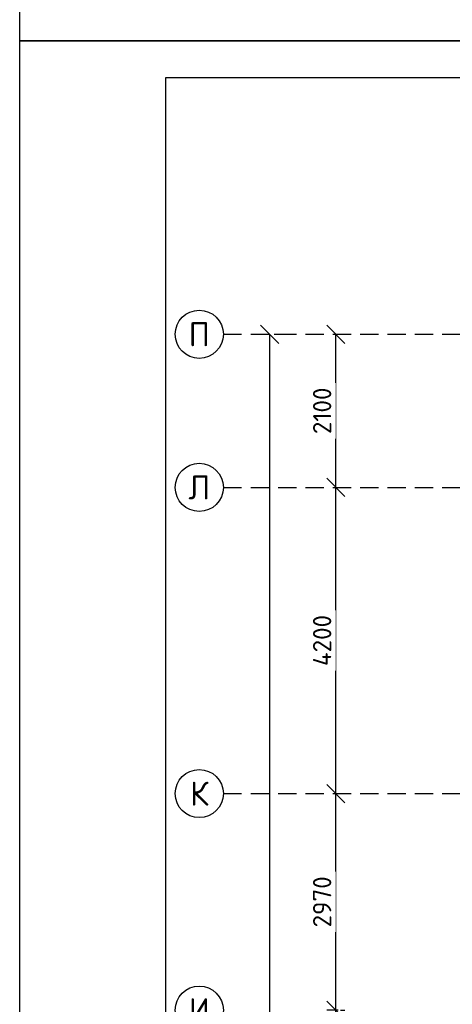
# Model space of a CAD drawing. Header units: inches. Extents: x 8001 to 766003, y -84601 to 563258.
# Tile 18 of 169: x 189106 to 195033, y 115560 to 129064. Entities that reach past the tile are written whole.
import ezdxf
from ezdxf.enums import TextEntityAlignment as Align

# ---------------------------------------------------------------- set-up
doc = ezdxf.new("R2010")
doc.units = ezdxf.units.IN
doc.header["$MEASUREMENT"] = 0
doc.linetypes.add('( Hidden )', pattern=[0.375, 0.25, -0.125])
doc.styles.add('GOST', font='isocpeur.ttf')
doc.styles.add('Text style', font='isocpeur.ttf', dxfattribs={"height": 250})
doc.dimstyles.new('Dim Style', dxfattribs={"dimtxt": 250, "dimasz": 250, "dimexe": 125, "dimexo": 62.5, "dimgap": 62.5, "dimtad": 1, "dimdec": 0, "dimtxsty": 'Text style', "dimblk": 'OBLIQUE', "dimcen": 250, "dimclrd": 256, "dimclre": 256, "dimclrt": 256, "dimadec": 0, "dimazin": 0, "dimtfac": 1, "dimtdec": 0, "dimtmove": 0, "dimatfit": 3, "dimldrblk": 'OBLIQUE', "dimfxl": 1, "dimlwd": -1, "dimlwe": -1, "dimarcsym": 0})

# ---------------------------------------------------------------- blocks, each defined once
blk = doc.blocks.new('_Oblique')
at = {"color": 0, "linetype": 'ByBlock', "lineweight": -2}
blk.add_line((-0.5, -0.5), (0.5, 0.5), dxfattribs=at)
blk = doc.blocks.new('*D204')
at = {"transparency": 16777216}
for p, q in [((171329.8197428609, 152716.5084725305), (171329.8197428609, 155686.5084725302)), ((171392.3197428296, 155686.5084725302), (171454.8197428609, 155686.5084725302)), ((171392.3197428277, 152716.5084725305), (171454.8197428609, 152716.5084725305))]:
    blk.add_line(p, q, dxfattribs=at)
at = {"layer": 'Defpoints', "color": 0, "transparency": 16777216}
for p in [(171329.8197428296, 155686.5084725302), (171329.8197428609, 155686.5084725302), (171329.8197428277, 152716.5084725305)]:
    blk.add_point(p, dxfattribs=at)
at = {"transparency": 16777216, "xscale": 250, "yscale": 250, "zscale": 250}
for p, rotation in [((171329.8197428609, 155686.5084725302), 90), ((171329.8197428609, 152716.5084725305), 270)]:
    blk.add_blockref('_Oblique', p, dxfattribs=dict(at, rotation=rotation))
at = {"transparency": 16777216, "insert": (171142.3197428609, 154201.5084725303), "char_height": 250, "attachment_point": 5, "rotation": 90, "style": 'Text style', "bg_fill": 3, "box_fill_scale": 1.25, "bg_fill_color": 256, "bg_fill_true_color": 13158600, "bg_fill_transparency": 0}
blk.add_mtext('2970', dxfattribs=at)
blk = doc.blocks.new('*D205')
at = {"transparency": 16777216}
for p, q in [((171329.8197428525, 155686.5084725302), (171329.8197428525, 159886.5084725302)), ((171392.3197428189, 159886.5084725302), (171454.8197428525, 159886.5084725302)), ((171392.3197428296, 155686.5084725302), (171454.8197428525, 155686.5084725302))]:
    blk.add_line(p, q, dxfattribs=at)
at = {"layer": 'Defpoints', "color": 0, "transparency": 16777216}
for p in [(171329.8197428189, 159886.5084725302), (171329.8197428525, 159886.5084725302), (171329.8197428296, 155686.5084725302)]:
    blk.add_point(p, dxfattribs=at)
at = {"transparency": 16777216, "xscale": 250, "yscale": 250, "zscale": 250}
for p, rotation in [((171329.8197428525, 159886.5084725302), 90), ((171329.8197428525, 155686.5084725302), 270)]:
    blk.add_blockref('_Oblique', p, dxfattribs=dict(at, rotation=rotation))
at = {"transparency": 16777216, "insert": (171142.3197428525, 157786.5084725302), "char_height": 250, "attachment_point": 5, "rotation": 90, "style": 'Text style', "bg_fill": 3, "box_fill_scale": 1.25, "bg_fill_color": 256, "bg_fill_true_color": 13158600, "bg_fill_transparency": 0}
blk.add_mtext('4200', dxfattribs=at)
blk = doc.blocks.new('*D207')
at = {"transparency": 16777216}
for p, q in [((170424.0574542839, 114566.5084725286), (170424.0574542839, 161986.5084725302)), ((170486.5574542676, 161986.5084725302), (170549.0574542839, 161986.5084725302)), ((170486.557454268, 114566.5084725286), (170549.0574542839, 114566.5084725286))]:
    blk.add_line(p, q, dxfattribs=at)
at = {"layer": 'Defpoints', "color": 0, "transparency": 16777216}
for p in [(170424.0574542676, 161986.5084725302), (170424.0574542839, 161986.5084725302), (170424.057454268, 114566.5084725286)]:
    blk.add_point(p, dxfattribs=at)
at = {"transparency": 16777216, "xscale": 250, "yscale": 250, "zscale": 250}
for p, rotation in [((170424.0574542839, 161986.5084725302), 90), ((170424.0574542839, 114566.5084725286), 270)]:
    blk.add_blockref('_Oblique', p, dxfattribs=dict(at, rotation=rotation))
at = {"transparency": 16777216, "insert": (170236.5574542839, 138276.5084725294), "char_height": 250, "attachment_point": 5, "rotation": 90, "style": 'Text style', "bg_fill": 3, "box_fill_scale": 1.25, "bg_fill_color": 256, "bg_fill_true_color": 13158600, "bg_fill_transparency": 0}
blk.add_mtext('47420', dxfattribs=at)
blk = doc.blocks.new('*D208')
at = {"transparency": 16777216}
for p, q in [((171329.8197428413, 159886.5084725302), (171329.8197428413, 161986.5084725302)), ((171392.3197428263, 161986.5084725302), (171454.8197428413, 161986.5084725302)), ((171392.3197428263, 159886.5084725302), (171454.8197428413, 159886.5084725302))]:
    blk.add_line(p, q, dxfattribs=at)
at = {"layer": 'Defpoints', "color": 0, "transparency": 16777216}
for p in [(171329.8197428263, 161986.5084725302), (171329.8197428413, 161986.5084725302), (171329.8197428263, 159886.5084725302)]:
    blk.add_point(p, dxfattribs=at)
at = {"transparency": 16777216, "xscale": 250, "yscale": 250, "zscale": 250}
for p, rotation in [((171329.8197428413, 161986.5084725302), 90), ((171329.8197428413, 159886.5084725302), 270)]:
    blk.add_blockref('_Oblique', p, dxfattribs=dict(at, rotation=rotation))
at = {"transparency": 16777216, "insert": (171142.3197428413, 160936.5084725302), "char_height": 250, "attachment_point": 5, "rotation": 90, "style": 'Text style', "bg_fill": 3, "box_fill_scale": 1.25, "bg_fill_color": 256, "bg_fill_true_color": 13158600, "bg_fill_transparency": 0}
blk.add_mtext('2100', dxfattribs=at)
blk = doc.blocks.new('kb-axis')
blk.add_circle((0, 0), 1)
at = {"style": 'GOST'}
blk.add_attdef('AXIS', text='', height=1, dxfattribs=at).set_placement((0, 0), align=Align.MIDDLE_CENTER)
blk = doc.blocks.new('*D188')
at = {"transparency": 16777216}
for p, q in [((171361.0697428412, 152716.5084725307), (171204.819742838, 152716.5084725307)), ((171329.819742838, 151816.5084725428), (171329.819742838, 152716.5084725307)), ((171392.3197428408, 151816.5084725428), (171204.819742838, 151816.5084725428))]:
    blk.add_line(p, q, dxfattribs=at)
at = {"layer": 'Defpoints', "color": 0, "transparency": 16777216}
for p in [(171329.819742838, 152716.5084725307), (171423.5697428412, 152716.5084725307), (171454.8197428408, 151816.5084725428)]:
    blk.add_point(p, dxfattribs=at)
at = {"transparency": 16777216, "xscale": 250, "yscale": 250, "zscale": 250}
for p, rotation in [((171329.819742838, 152716.5084725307), 90), ((171329.819742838, 151816.5084725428), 270)]:
    blk.add_blockref('_Oblique', p, dxfattribs=dict(at, rotation=rotation))
at = {"transparency": 16777216, "insert": (171142.319742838, 152266.5084725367), "char_height": 250, "attachment_point": 5, "rotation": 90, "style": 'Text style', "bg_fill": 3, "box_fill_scale": 1.25, "bg_fill_color": 256, "bg_fill_true_color": 13158600, "bg_fill_transparency": 0}
blk.add_mtext('900', dxfattribs=at)
blk = doc.blocks.new('fhgsg')
at = {"color": 1, "linetype": '( Hidden )', "ltscale": 1000}
for p, q in [((169789.1042655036, 161986.5084725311), (227829.5553978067, 161986.5084725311)), ((169789.1042655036, 159886.5084725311), (247209.5553978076, 159886.5084725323)), ((169789.1042655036, 155686.5084725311), (247009.5553978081, 155686.5084725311))]:
    blk.add_line(p, q, dxfattribs=at)
at = {"xscale": 330, "yscale": 330, "zscale": 330}
for p, values in [((169459.1042655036, 161986.5084725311), {'AXIS': 'П'}), ((169459.1042655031, 159886.5084725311), {'AXIS': 'Л'}), ((169459.1042655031, 155686.5084725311), {'AXIS': 'К'}), ((169459.1042655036, 152716.5084725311), {'AXIS': 'И'})]:
    blk.add_blockref('kb-axis', p, dxfattribs=at).add_auto_attribs(values)
for base, p1, p2, override, picture, middle in [((170424.0574542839, 161986.5084725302), (170424.057454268, 114566.5084725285), (170424.0574542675, 161986.5084725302), {"dimtfill": 1, "dimarcsym": 1}, '*D207', (170236.5574542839, 138276.5084725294)), ((171329.8197428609, 155686.5084725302), (171329.8197428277, 152716.5084725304), (171329.8197428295, 155686.5084725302), {"dimtmove": 1, "dimtfill": 1, "dimarcsym": 1}, '*D204', (171142.3197428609, 154201.5084725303))]:
    dim = blk.add_linear_dim(base=base, p1=p1, p2=p2, angle=90, dimstyle='Dim Style', override=override)
    dim.commit()
    dim.dimension.update_dxf_attribs({"geometry": picture, "text_midpoint": middle})
for base, p1, p2, override, picture, middle in [((171329.8197428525, 159886.5084725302), (171329.8197428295, 155686.5084725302), (171329.8197428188, 159886.5084725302), {"dimtmove": 1, "dimtfill": 1, "dimarcsym": 1}, '*D205', (171142.3197428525, 157786.5084725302)), ((171329.819742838, 152716.5084725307), (171454.8197428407, 151816.5084725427), (171423.5697428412, 152716.5084725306), {"dimtfill": 1, "dimarcsym": 1}, '*D188', (171142.319742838, 152266.5084725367))]:
    dim = blk.add_linear_dim(base=base, p1=p1, p2=p2, angle=90, dimstyle='Dim Style', override=override)
    dim.commit()
    dim.dimension.update_dxf_attribs({"geometry": picture, "text_midpoint": middle})
dim = blk.add_linear_dim(base=(171329.8197428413, 161986.5084725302), p1=(171329.8197428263, 159886.5084725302), p2=(171329.8197428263, 161986.5084725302), angle=90, dimstyle='Dim Style', override={"dimtfill": 1, "dimarcsym": 1})
dim.commit()
dim.dimension.update_dxf_attribs({"geometry": '*D208', "text_midpoint": (171142.3197428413, 160936.5084725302)})

msp = doc.modelspace()

# ---------------------------------------------------------------- linework, layer by layer
msp.add_lwpolyline([(189105.7695652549, 198172.808490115), (289105.7695652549, 198172.808490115), (289105.7695652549, 128772.808490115), (189105.7695652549, 128772.808490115)], close=True)

# ---------------------------------------------------------------- block references
at = {"color": 25}
msp.add_blockref('fhgsg', (22107.02911078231, -37236.89667664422), dxfattribs=at)

# ---------------------------------------------------------------- next in the draw order: linework, layer by layer
for points in [[(189105.7695652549, 128772.808490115), (289105.7695652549, 128772.808490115), (289105.7695652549, 59372.80849011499), (189105.7695652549, 59372.80849011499)], [(191105.7695652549, 128272.808490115), (288605.7695652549, 128272.808490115), (288605.7695652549, 59872.80849011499), (191105.7695652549, 59872.80849011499)]]:
    msp.add_lwpolyline(points, close=True)

doc.saveas('drawing.dxf')
